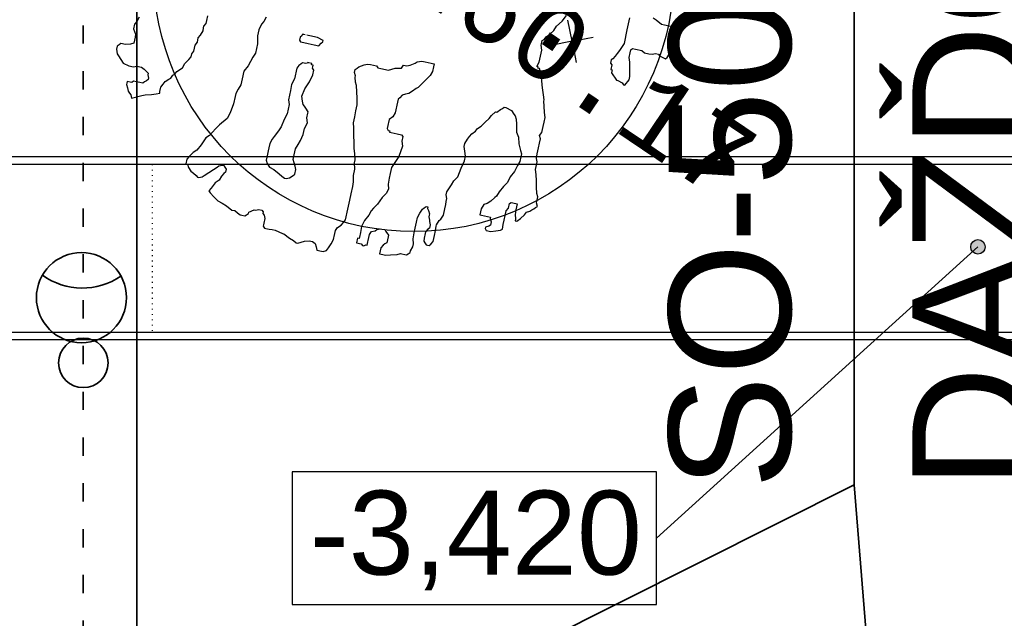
# Model space of a CAD drawing. Extents: x 4743276 to 9726129, y -4307434 to -1665362.
# Tile 100 of 121: x 4860835 to 4867288, y -1805504 to -1801582. Entities that reach past the tile are written whole.
import ezdxf
from ezdxf.enums import TextEntityAlignment as Align

# ---------------------------------------------------------------- set-up
doc = ezdxf.new("R2010")
doc.units = 0
doc.header["$MEASUREMENT"] = 0
doc.linetypes.add('ACAD_ISO03W100', pattern=[30, 12, -18])
doc.linetypes.add('ACAD_ISO07W100', pattern=[3.5, 0.5, -3])
doc.layers.get('0').update_dxf_attribs({"linetype": 'CONTINUOUS'})
doc.layers.get('Defpoints').update_dxf_attribs({"color": 61, "linetype": 'CONTINUOUS'})
for name, color, linetype in [('-_48_-', 76, 'CONTINUOUS'), ('body', 7, 'CONTINUOUS'), ('KÓTY', 4, 'CONTINUOUS'), ('siete', 6, 'CONTINUOUS'), ('TENKÁ', 7, 'CONTINUOUS'), ('Výšky', 64, 'CONTINUOUS'), ('ZARIADOVACIE', 144, 'CONTINUOUS')]:
    doc.layers.add(name, color=color, linetype=linetype)
doc.styles.add('ARIAL', font='arial.ttf')
doc.styles.add('MONOTXT', font='MONOTXT', dxfattribs={"height": 0.2})
doc.styles.add('styl1', font='arial.ttf')
doc.styles.add('Style-Arial', font='arial.ttf')
doc.dimstyles.new('STANDARD 200', dxfattribs={"dimtxt": 600, "dimasz": 700, "dimexe": 10, "dimexo": 200, "dimgap": 100, "dimtad": 1, "dimdsep": 46, "dimlunit": 6, "dimtxsty": 'Style-Arial', "dimblk": 'ARCHTICK', "dimblk1": 'OBLIQUE', "dimblk2": 'ARCHTICK', "dimcen": 2.5, "dimse1": 1, "dimse2": 1, "dimadec": 0, "dimazin": 0, "dimtfac": 1, "dimtmove": 1, "dimatfit": 3, "dimldrblk": 'OBLIQUE', "dimfxl": 1, "dimtolj": 1, "dimtzin": 0, "dimarcsym": 0})

# ---------------------------------------------------------------- blocks, each defined once
blk = doc.blocks.new('St4b')
at = {"linetype": 'Continuous'}
for p, q in [((-527.8, 852.5), (-539.4, 840.9)), ((-522, 858.3), (-527.8, 852.5)), ((-504.6, 864.2), (-522, 858.3)), ((-493, 864.2), (-504.6, 864.2)), ((-493, 864.2), (-493, 864.2)), ((-487.2, 858.3), (-493, 864.2)), ((-481.4, 852.5), (-487.2, 858.3)), ((-481.4, 835.2), (-481.4, 852.5)), ((-551, 829.4), (-556.8, 806.1)), ((-539.4, 840.9), (-551, 829.4)), ((-551, 829.4), (-551, 829.4)), ((-475.6, 817.7), (-481.4, 835.2)), ((-469.8, 806.1), (-475.6, 817.7)), ((-417.6, 817.7), (-435, 806.1)), ((-400.2, 817.7), (-417.6, 817.7)), ((-388.6, 811.9), (-400.2, 817.7)), ((-371.2, 806.1), (-388.6, 811.9)), ((-661.2, 777.2), (-672.8, 771.3)), ((-655.4, 783), (-661.2, 777.2)), ((-661.2, 777.2), (-661.2, 777.2)), ((-649.6, 788.8), (-655.4, 783)), ((-638, 794.5), (-649.6, 788.8)), ((-626.4, 800.3), (-638, 794.5)), ((-620.6, 800.3), (-626.4, 800.3)), ((-614.8, 800.3), (-620.6, 800.3)), ((-614.8, 788.8), (-614.8, 800.3)), ((-614.8, 783), (-614.8, 788.8)), ((-609, 777.2), (-614.8, 783)), ((-609, 765.5), (-609, 777.2)), ((-556.8, 806.1), (-556.8, 788.8)), ((-556.8, 788.8), (-551, 777.2)), ((-551, 777.2), (-551, 759.7)), ((-458.2, 806.1), (-469.8, 806.1)), ((-446.6, 806.1), (-458.2, 806.1)), ((-435, 806.1), (-446.6, 806.1)), ((-672.8, 771.3), (-655.4, 736.5)), ((-655.4, 736.5), (-649.6, 724.9)), ((-609, 759.7), (-609, 765.5)), ((-609, 753.9), (-609, 759.7)), ((-609, 742.4), (-609, 753.9)), ((-603.2, 736.5), (-609, 742.4)), ((-609, 742.4), (-609, 742.4)), ((-597.4, 730.7), (-603.2, 736.5)), ((-556.8, 748.2), (-568.4, 730.7)), ((-551, 759.7), (-556.8, 748.2)), ((-649.6, 724.9), (-643.8, 701.8)), ((-649.6, 724.9), (-649.6, 724.9)), ((-643.8, 701.8), (-638, 684.3)), ((-597.4, 730.7), (-597.4, 730.7)), ((-591.6, 724.9), (-597.4, 730.7)), ((-585.8, 724.9), (-591.6, 724.9)), ((-574.2, 730.7), (-585.8, 724.9)), ((-568.4, 730.7), (-574.2, 730.7)), ((-638, 684.3), (-632.2, 672.7)), ((-638, 684.3), (-638, 684.3)), ((-632.2, 672.7), (-626.4, 672.7)), ((-626.4, 672.7), (-614.8, 672.7)), ((-614.8, 672.7), (-609, 672.7)), ((-609, 672.7), (-597.4, 666.9)), ((-597.4, 666.9), (-585.8, 661.2)), ((-585.8, 661.2), (-574.2, 649.5)), ((-574.2, 649.5), (-568.4, 643.7)), ((-568.4, 643.7), (-556.8, 637.9)), ((-556.8, 637.9), (-551, 632.1)), ((-551, 632.1), (-539.4, 626.3)), ((-539.4, 626.3), (-522, 609)), ((-522, 609), (-504.6, 603.2)), ((-504.6, 603.2), (-487.2, 591.5)), ((-487.2, 591.5), (-475.6, 585.7)), ((-475.6, 585.7), (-464, 585.7)), ((-464, 585.7), (-452.4, 579.9)), ((-452.4, 579.9), (-440.8, 579.9)), ((-440.8, 579.9), (-429.2, 579.9)), ((-429.2, 579.9), (-417.6, 574.2)), ((-417.6, 574.2), (-400.2, 574.2)), ((-400.2, 574.2), (-388.6, 568.4)), ((-388.6, 568.4), (-371.2, 562.5)), ((-371.2, 562.5), (-359.6, 562.5)), ((-359.6, 562.5), (-353.8, 562.5)), ((-353.8, 562.5), (-342.2, 556.7)), ((-342.2, 556.7), (-330.6, 556.7)), ((-330.6, 556.7), (-313.2, 556.7)), ((-870, 516.2), (-881.6, 510.3)), ((-870, 522), (-870, 516.2)), ((-864.2, 522), (-870, 522)), ((-858.4, 522), (-864.2, 522)), ((-852.6, 522), (-858.4, 522)), ((-841, 516.2), (-852.6, 522)), ((-823.6, 504.5), (-841, 516.2)), ((-899, 487.2), (-904.8, 475.5)), ((-893.2, 498.7), (-899, 487.2)), ((-881.6, 510.3), (-893.2, 498.7)), ((-812, 492.9), (-823.6, 504.5)), ((-788.8, 481.4), (-812, 492.9)), ((-759.8, 469.7), (-788.8, 481.4)), ((-904.8, 475.5), (-910.6, 469.7)), ((-910.6, 469.7), (-910.6, 463.9)), ((-910.6, 463.9), (-904.8, 452.3)), ((-904.8, 452.3), (-899, 446.6)), ((-899, 446.6), (-870, 417.5)), ((-748.2, 458.1), (-759.8, 469.7)), ((-719.2, 440.8), (-748.2, 458.1)), ((-957, 411.7), (-968.6, 394.4)), ((-951.2, 417.5), (-957, 411.7)), ((-939.6, 411.7), (-951.2, 417.5)), ((-928, 406), (-939.6, 411.7)), ((-916.4, 400.2), (-928, 406)), ((-870, 417.5), (-858.4, 406)), ((-858.4, 406), (-852.6, 400.2)), ((-701.8, 429.2), (-719.2, 440.8)), ((-672.8, 406), (-701.8, 429.2)), ((-649.6, 400.2), (-672.8, 406)), ((-980.2, 376.9), (-986, 359.6)), ((-968.6, 394.4), (-980.2, 376.9)), ((-904.8, 388.5), (-916.4, 400.2)), ((-887.4, 382.7), (-904.8, 388.5)), ((-875.8, 376.9), (-887.4, 382.7)), ((-870, 371.1), (-875.8, 376.9)), ((-858.4, 371.1), (-870, 371.1)), ((-852.6, 376.9), (-858.4, 371.1)), ((-852.6, 400.2), (-846.8, 388.5)), ((-846.8, 382.7), (-852.6, 376.9)), ((-846.8, 388.5), (-846.8, 382.7)), ((-614.8, 394.4), (-649.6, 400.2)), ((-585.8, 394.4), (-614.8, 394.4)), ((-574.2, 394.4), (-585.8, 394.4)), ((-556.8, 388.5), (-574.2, 394.4)), ((-539.4, 382.7), (-556.8, 388.5)), ((-516.2, 382.7), (-539.4, 382.7)), ((-487.2, 382.7), (-516.2, 382.7)), ((-464, 371.1), (-487.2, 382.7)), ((-446.6, 365.3), (-464, 371.1)), ((-991.8, 342.2), (-1003.4, 319)), ((-986, 359.6), (-991.8, 342.2)), ((-429.2, 359.6), (-446.6, 365.3)), ((-411.8, 353.8), (-429.2, 359.6)), ((-394.4, 353.8), (-411.8, 353.8)), ((-377, 353.8), (-394.4, 353.8)), ((-348, 359.6), (-377, 353.8)), ((-324.8, 359.6), (-348, 359.6)), ((-301.6, 353.8), (-324.8, 359.6)), ((-290, 348), (-301.6, 353.8)), ((-272.6, 342.2), (-290, 348)), ((-1009.2, 295.7), (-1015, 284.1)), ((-1003.4, 307.4), (-1009.2, 295.7)), ((-1003.4, 319), (-1003.4, 307.4)), ((-1015, 284.1), (-1015, 278.3)), ((-1015, 278.3), (-1015, 266.8)), ((-1015, 266.8), (-1009.2, 261)), ((-1009.2, 261), (-1003.4, 255.2)), ((-1003.4, 255.2), (-997.6, 255.2)), ((-997.6, 255.2), (-986, 237.7)), ((-986, 237.7), (-986, 232)), ((-986, 232), (-980.2, 220.4)), ((-806.2, 226.2), (-817.8, 214.5)), ((-794.6, 232), (-806.2, 226.2)), ((-771.4, 232), (-794.6, 232)), ((-759.8, 232), (-771.4, 232)), ((-748.2, 232), (-759.8, 232)), ((-730.8, 232), (-748.2, 232)), ((-713.4, 226.2), (-730.8, 232)), ((-701.8, 220.4), (-713.4, 226.2)), ((-1038.2, 191.3), (-1044, 185.6)), ((-1044, 185.6), (-1044, 179.8)), ((-1032.4, 191.3), (-1038.2, 191.3)), ((-1020.8, 191.3), (-1032.4, 191.3)), ((-1015, 191.3), (-1020.8, 191.3)), ((-1009.2, 191.3), (-1015, 191.3)), ((-997.6, 197.1), (-1009.2, 191.3)), ((-991.8, 202.9), (-997.6, 197.1)), ((-986, 202.9), (-991.8, 202.9)), ((-980.2, 208.7), (-986, 202.9)), ((-980.2, 220.4), (-980.2, 208.7)), ((-823.6, 197.1), (-835.2, 174)), ((-817.8, 214.5), (-823.6, 197.1)), ((-678.6, 208.7), (-701.8, 220.4)), ((-661.2, 202.9), (-678.6, 208.7)), ((-632.2, 197.1), (-661.2, 202.9)), ((-609, 191.3), (-632.2, 197.1)), ((-591.6, 191.3), (-609, 191.3)), ((-574.2, 191.3), (-591.6, 191.3)), ((-556.8, 197.1), (-574.2, 191.3)), ((-539.4, 197.1), (-556.8, 197.1)), ((-522, 197.1), (-539.4, 197.1)), ((-498.8, 197.1), (-522, 197.1)), ((-475.6, 191.3), (-498.8, 197.1)), ((-464, 191.3), (-475.6, 191.3)), ((-446.6, 191.3), (-464, 191.3)), ((-435, 191.3), (-446.6, 191.3)), ((-423.4, 185.6), (-435, 191.3)), ((-417.6, 179.8), (-423.4, 185.6)), ((-330.6, 202.9), (-336.4, 197.1)), ((-336.4, 197.1), (-336.4, 185.6)), ((-336.4, 185.6), (-336.4, 168.2)), ((-319, 202.9), (-330.6, 202.9)), ((-313.2, 197.1), (-319, 202.9)), ((-307.4, 197.1), (-313.2, 197.1)), ((-307.4, 191.3), (-307.4, 197.1)), ((-307.4, 185.6), (-307.4, 191.3)), ((-1044, 179.8), (-1044, 168.2)), ((-1044, 168.2), (-1044, 156.5)), ((-1044, 156.5), (-1044, 145)), ((-841, 162.3), (-846.8, 150.7)), ((-846.8, 150.7), (-846.8, 145)), ((-835.2, 174), (-841, 162.3)), ((-551, 145), (-533.6, 150.7)), ((-533.6, 150.7), (-504.6, 145)), ((-411.8, 174), (-417.6, 179.8)), ((-411.8, 168.2), (-411.8, 174)), ((-411.8, 162.3), (-411.8, 168.2)), ((-406, 150.7), (-411.8, 162.3)), ((-406, 150.7), (-406, 156.5)), ((-406, 139.2), (-406, 150.7)), ((-406, 139.2), (-406, 150.7)), ((-336.4, 168.2), (-336.4, 145)), ((-307.4, 174), (-307.4, 179.8)), ((-307.4, 162.3), (-307.4, 174)), ((-307.4, 156.5), (-307.4, 162.3)), ((-307.4, 139.2), (-307.4, 156.5)), ((-1044, 145), (-1049.8, 115.9)), ((-1049.8, 115.9), (-1049.8, 110.1)), ((-846.8, 145), (-841, 133.4)), ((-841, 133.4), (-829.4, 121.7)), ((-829.4, 121.7), (-823.6, 115.9)), ((-823.6, 115.9), (-806.2, 115.9)), ((-806.2, 115.9), (-794.6, 121.7)), ((-794.6, 121.7), (-771.4, 133.4)), ((-771.4, 133.4), (-754, 133.4)), ((-754, 133.4), (-730.8, 133.4)), ((-730.8, 133.4), (-713.4, 127.5)), ((-713.4, 127.5), (-696, 121.7)), ((-696, 121.7), (-672.8, 115.9)), ((-672.8, 115.9), (-649.6, 115.9)), ((-649.6, 115.9), (-626.4, 110.1)), ((-626.4, 110.1), (-609, 115.9)), ((-609, 115.9), (-591.6, 115.9)), ((-591.6, 115.9), (-585.8, 115.9)), ((-585.8, 115.9), (-574.2, 127.5)), ((-574.2, 127.5), (-568.4, 133.4)), ((-568.4, 133.4), (-562.6, 139.2)), ((-562.6, 139.2), (-551, 145)), ((-504.6, 145), (-475.6, 133.4)), ((-475.6, 133.4), (-446.6, 127.5)), ((-446.6, 127.5), (-429.2, 127.5)), ((-429.2, 127.5), (-423.4, 133.4)), ((-423.4, 133.4), (-417.6, 133.4)), ((-417.6, 133.4), (-411.8, 133.4)), ((-411.8, 139.2), (-406, 139.2)), ((-411.8, 133.4), (-411.8, 139.2)), ((-336.4, 145), (-336.4, 127.5)), ((-336.4, 127.5), (-324.8, 121.7)), ((-324.8, 121.7), (-319, 115.9)), ((-319, 115.9), (-313.2, 115.9)), ((-313.2, 115.9), (-307.4, 139.2)), ((-1061.4, 87), (-1067.2, 69.5)), ((-1049.8, 110.1), (-1061.4, 87)), ((-1067.2, 69.5), (-1073, 58)), ((-1073, 58), (-1073, 52.2)), ((-1073, 52.2), (-1067.2, 40.5)), ((-1067.2, 40.5), (-1061.4, 28.9)), ((-1061.4, 28.9), (-1055.6, 11.6)), ((-1055.6, 0), (-1061.4, -11.7)), ((-1055.6, 11.6), (-1055.6, 5.8)), ((-1055.6, 5.8), (-1055.6, 0)), ((-1073, -17.5), (-1084.6, -23.3)), ((-1084.6, -23.3), (-1084.6, -40.7)), ((-1061.4, -11.7), (-1073, -17.5)), ((-452.4, -40.7), (-440.8, -34.8)), ((-440.8, -34.8), (-423.4, -29)), ((-423.4, -29), (-417.6, -29)), ((-417.6, -29), (-406, -23.3)), ((-406, -23.3), (-394.4, -23.3)), ((-394.4, -23.3), (-388.6, -29)), ((-388.6, -29), (-382.8, -34.8)), ((-382.8, -34.8), (-371.2, -52.3)), ((-1084.6, -40.7), (-1084.6, -46.5)), ((-1084.6, -46.5), (-1078.8, -58.1)), ((-1078.8, -58.1), (-1067.2, -63.9)), ((-1067.2, -63.9), (-1049.8, -69.6)), ((-1049.8, -69.6), (-1032.4, -75.4)), ((-661.2, -75.4), (-638, -69.6)), ((-638, -69.6), (-609, -63.9)), ((-609, -63.9), (-591.6, -58.1)), ((-591.6, -58.1), (-568.4, -58.1)), ((-568.4, -58.1), (-545.2, -58.1)), ((-545.2, -58.1), (-522, -58.1)), ((-522, -58.1), (-498.8, -52.3)), ((-498.8, -52.3), (-475.6, -46.5)), ((-475.6, -46.5), (-452.4, -40.7)), ((-371.2, -52.3), (-365.4, -63.9)), ((-365.4, -63.9), (-365.4, -75.4)), ((-1032.4, -75.4), (-1026.6, -75.4)), ((-1026.6, -75.4), (-1020.8, -75.4)), ((-1020.8, -75.4), (-1009.2, -75.4)), ((-1009.2, -75.4), (-997.6, -75.4)), ((-997.6, -75.4), (-986, -81.2)), ((-986, -81.2), (-974.4, -92.9)), ((-974.4, -92.9), (-962.8, -98.7)), ((-962.8, -98.7), (-951.2, -104.5)), ((-951.2, -104.5), (-910.6, -104.5)), ((-910.6, -104.5), (-887.4, -104.5)), ((-887.4, -104.5), (-875.8, -104.5)), ((-875.8, -104.5), (-852.6, -104.5)), ((-852.6, -104.5), (-823.6, -104.5)), ((-823.6, -104.5), (-806.2, -104.5)), ((-806.2, -104.5), (-783, -98.7)), ((-783, -98.7), (-759.8, -98.7)), ((-759.8, -98.7), (-736.6, -92.9)), ((-736.6, -92.9), (-725, -92.9)), ((-725, -92.9), (-701.8, -87)), ((-701.8, -87), (-684.4, -81.2)), ((-684.4, -81.2), (-661.2, -75.4)), ((-365.4, -98.7), (-371.2, -104.5)), ((-371.2, -104.5), (-371.2, -116)), ((-365.4, -75.4), (-365.4, -98.7)), ((-371.2, -116), (-371.2, -145.1)), ((-371.2, -145.1), (-365.4, -156.6)), ((-1026.6, -179.9), (-1032.4, -185.7)), ((-1026.6, -162.4), (-1026.6, -168.2)), ((-1020.8, -162.4), (-1026.6, -162.4)), ((-1026.6, -168.2), (-1026.6, -174)), ((-1026.6, -174), (-1026.6, -179.9)), ((-1015, -162.4), (-1020.8, -162.4)), ((-1009.2, -162.4), (-1015, -162.4)), ((-1009.2, -168.2), (-1009.2, -162.4)), ((-1003.4, -168.2), (-1009.2, -168.2)), ((-986, -168.2), (-1003.4, -168.2)), ((-962.8, -168.2), (-986, -168.2)), ((-939.6, -174), (-962.8, -168.2)), ((-916.4, -185.7), (-939.6, -174)), ((-365.4, -156.6), (-359.6, -168.2)), ((-359.6, -168.2), (-353.8, -191.5)), ((-1032.4, -185.7), (-1032.4, -191.5)), ((-1032.4, -191.5), (-1026.6, -197.2)), ((-1026.6, -197.2), (-1026.6, -203)), ((-1026.6, -203), (-1020.8, -203)), ((-1020.8, -203), (-1015, -203)), ((-1015, -203), (-1009.2, -203)), ((-1009.2, -203), (-997.6, -203)), ((-997.6, -203), (-986, -203)), ((-986, -203), (-974.4, -208.8)), ((-974.4, -208.8), (-968.6, -220.5)), ((-968.6, -220.5), (-962.8, -226.3)), ((-899, -191.5), (-916.4, -185.7)), ((-887.4, -197.2), (-899, -191.5)), ((-870, -208.8), (-887.4, -197.2)), ((-841, -220.5), (-870, -208.8)), ((-823.6, -232.1), (-841, -220.5)), ((-597.4, -197.2), (-597.4, -203)), ((-591.6, -197.2), (-597.4, -197.2)), ((-597.4, -203), (-597.4, -214.7)), ((-597.4, -214.7), (-597.4, -226.3)), ((-585.8, -185.7), (-591.6, -191.5)), ((-591.6, -191.5), (-591.6, -197.2)), ((-574.2, -185.7), (-585.8, -185.7)), ((-568.4, -185.7), (-574.2, -185.7)), ((-562.6, -185.7), (-568.4, -185.7)), ((-551, -185.7), (-562.6, -185.7)), ((-539.4, -197.2), (-551, -185.7)), ((-522, -203), (-539.4, -197.2)), ((-510.4, -203), (-522, -203)), ((-493, -203), (-510.4, -203)), ((-481.4, -203), (-493, -203)), ((-469.8, -203), (-481.4, -203)), ((-464, -208.8), (-469.8, -203)), ((-452.4, -214.7), (-464, -208.8)), ((-446.6, -226.3), (-452.4, -214.7)), ((-353.8, -191.5), (-342.2, -197.2)), ((-342.2, -197.2), (-342.2, -208.8)), ((-342.2, -208.8), (-336.4, -220.5)), ((-336.4, -220.5), (-324.8, -237.9)), ((-1049.8, -255.2), (-1049.8, -261)), ((-1026.6, -255.2), (-1049.8, -255.2)), ((-1015, -261), (-1026.6, -255.2)), ((-962.8, -226.3), (-957, -237.9)), ((-957, -255.2), (-962.8, -261)), ((-957, -237.9), (-957, -243.6)), ((-957, -243.6), (-957, -255.2)), ((-806.2, -237.9), (-823.6, -232.1)), ((-788.8, -232.1), (-806.2, -237.9)), ((-765.6, -232.1), (-788.8, -232.1)), ((-748.2, -232.1), (-765.6, -232.1)), ((-725, -232.1), (-748.2, -232.1)), ((-707.6, -237.9), (-725, -232.1)), ((-696, -243.6), (-707.6, -237.9)), ((-678.6, -249.4), (-696, -243.6)), ((-638, -255.2), (-678.6, -249.4)), ((-620.6, -249.4), (-638, -255.2)), ((-603.2, -249.4), (-620.6, -249.4)), ((-597.4, -243.6), (-603.2, -249.4)), ((-597.4, -226.3), (-597.4, -243.6)), ((-440.8, -237.9), (-446.6, -226.3)), ((-429.2, -249.4), (-440.8, -237.9)), ((-417.6, -261), (-429.2, -249.4)), ((-324.8, -237.9), (-319, -243.6)), ((-319, -243.6), (-313.2, -261)), ((-1049.8, -261), (-1049.8, -278.5)), ((-1049.8, -278.5), (-1044, -295.8)), ((-1009.2, -266.9), (-1015, -261)), ((-1003.4, -272.7), (-1009.2, -266.9)), ((-991.8, -272.7), (-1003.4, -272.7)), ((-980.2, -272.7), (-991.8, -272.7)), ((-974.4, -272.7), (-980.2, -272.7)), ((-962.8, -261), (-974.4, -272.7)), ((-411.8, -266.9), (-417.6, -261)), ((-394.4, -278.5), (-411.8, -266.9)), ((-377, -290), (-394.4, -278.5)), ((-359.6, -301.7), (-377, -290)), ((-313.2, -261), (-313.2, -272.7)), ((-313.2, -272.7), (-313.2, -284.2)), ((-313.2, -284.2), (-313.2, -295.8)), ((-1044, -295.8), (-1038.2, -319.1)), ((-1038.2, -319.1), (-1032.4, -330.6)), ((-1032.4, -330.6), (-1032.4, -336.4)), ((-342.2, -307.5), (-359.6, -301.7)), ((-324.8, -307.5), (-342.2, -307.5)), ((-313.2, -307.5), (-324.8, -307.5)), ((-313.2, -295.8), (-313.2, -301.7)), ((-313.2, -301.7), (-313.2, -307.5)), ((-1032.4, -336.4), (-1032.4, -348)), ((-1032.4, -348), (-1032.4, -353.9)), ((-1032.4, -353.9), (-1026.6, -359.7)), ((-1026.6, -359.7), (-1020.8, -365.5)), ((-1020.8, -365.5), (-1015, -365.5)), ((-1015, -365.5), (-997.6, -371.2)), ((-986, -371.2), (-968.6, -365.5)), ((-968.6, -365.5), (-945.4, -365.5)), ((-945.4, -365.5), (-928, -365.5)), ((-928, -365.5), (-904.8, -365.5)), ((-904.8, -365.5), (-887.4, -365.5)), ((-887.4, -365.5), (-870, -371.2)), ((-997.6, -371.2), (-986, -371.2)), ((-870, -371.2), (-852.6, -377)), ((-852.6, -400.3), (-864.2, -406.1)), ((-852.6, -377), (-846.8, -382.8)), ((-846.8, -394.5), (-852.6, -400.3)), ((-846.8, -382.8), (-841, -388.7)), ((-841, -394.5), (-846.8, -394.5)), ((-841, -388.7), (-841, -394.5)), ((-974.4, -411.8), (-980.2, -417.6)), ((-980.2, -417.6), (-980.2, -423.4)), ((-980.2, -423.4), (-980.2, -429.2)), ((-980.2, -429.2), (-974.4, -435)), ((-968.6, -406.1), (-974.4, -411.8)), ((-974.4, -435), (-962.8, -440.9)), ((-957, -406.1), (-968.6, -406.1)), ((-962.8, -440.9), (-951.2, -440.9)), ((-939.6, -406.1), (-957, -406.1)), ((-951.2, -440.9), (-939.6, -440.9)), ((-933.8, -406.1), (-939.6, -406.1)), ((-939.6, -440.9), (-933.8, -440.9)), ((-922.2, -411.8), (-933.8, -406.1)), ((-933.8, -440.9), (-928, -440.9)), ((-928, -440.9), (-904.8, -440.9)), ((-916.4, -417.6), (-922.2, -411.8)), ((-910.6, -417.6), (-916.4, -417.6)), ((-904.8, -417.6), (-910.6, -417.6)), ((-893.2, -411.8), (-904.8, -417.6)), ((-904.8, -440.9), (-899, -440.9)), ((-899, -440.9), (-881.6, -446.7)), ((-887.4, -411.8), (-893.2, -411.8)), ((-875.8, -406.1), (-887.4, -411.8)), ((-870, -406.1), (-875.8, -406.1)), ((-864.2, -406.1), (-870, -406.1)), ((-881.6, -446.7), (-875.8, -452.5)), ((-875.8, -452.5), (-858.4, -458.2)), ((-858.4, -458.2), (-835.2, -458.2)), ((-835.2, -458.2), (-817.8, -458.2)), ((-817.8, -458.2), (-806.2, -458.2)), ((-806.2, -458.2), (-794.6, -458.2)), ((-794.6, -458.2), (-783, -452.5)), ((-783, -452.5), (-771.4, -452.5)), ((-771.4, -452.5), (-742.4, -464)), ((-742.4, -464), (-725, -469.8)), ((-725, -469.8), (-707.6, -481.5)), ((-707.6, -481.5), (-672.8, -487.3)), ((-672.8, -487.3), (-643.8, -493.1)), ((-643.8, -493.1), (-626.4, -493.1)), ((-626.4, -493.1), (-609, -487.3)), ((-609, -487.3), (-591.6, -481.5)), ((-591.6, -481.5), (-580, -481.5)), ((-580, -481.5), (-562.6, -487.3)), ((-562.6, -487.3), (-551, -493.1)), ((-551, -493.1), (-539.4, -498.8)), ((-539.4, -498.8), (-527.8, -510.4)), ((-527.8, -510.4), (-516.2, -516.2)), ((-516.2, -516.2), (-504.6, -527.9)), ((-504.6, -527.9), (-487.2, -539.5)), ((-487.2, -539.5), (-469.8, -551)), ((-469.8, -551), (-458.2, -556.8)), ((-458.2, -556.8), (-440.8, -568.5)), ((-440.8, -568.5), (-440.8, -574.3)), ((-440.8, -574.3), (-429.2, -585.8)), ((-429.2, -585.8), (-423.4, -591.6)), ((-875.8, -620.7), (-881.6, -626.4)), ((-870, -620.7), (-875.8, -620.7)), ((-864.2, -632.2), (-870, -620.7)), ((-817.8, -591.6), (-829.4, -591.6)), ((-829.4, -591.6), (-829.4, -597.4)), ((-829.4, -597.4), (-829.4, -609)), ((-829.4, -609), (-829.4, -620.7)), ((-829.4, -620.7), (-829.4, -632.2)), ((-806.2, -591.6), (-817.8, -591.6)), ((-788.8, -597.4), (-806.2, -591.6)), ((-783, -609), (-788.8, -597.4)), ((-771.4, -620.7), (-783, -609)), ((-754, -632.2), (-771.4, -620.7)), ((-423.4, -591.6), (-417.6, -597.4)), ((-417.6, -603.2), (-423.4, -626.4)), ((-417.6, -597.4), (-417.6, -603.2)), ((-881.6, -626.4), (-881.6, -643.8)), ((-881.6, -643.8), (-875.8, -661.3)), ((-875.8, -661.3), (-870, -678.6)), ((-858.4, -638), (-864.2, -632.2)), ((-846.8, -638), (-858.4, -638)), ((-835.2, -632.2), (-846.8, -638)), ((-829.4, -632.2), (-835.2, -632.2)), ((-748.2, -638), (-754, -632.2)), ((-730.8, -643.8), (-748.2, -638)), ((-707.6, -655.5), (-730.8, -643.8)), ((-690.2, -667.1), (-707.6, -655.5)), ((-498.8, -661.3), (-516.2, -672.8)), ((-469.8, -655.5), (-498.8, -661.3)), ((-452.4, -649.7), (-469.8, -655.5)), ((-440.8, -643.8), (-452.4, -649.7)), ((-435, -638), (-440.8, -643.8)), ((-423.4, -626.4), (-435, -638)), ((-870, -678.6), (-864.2, -684.4)), ((-864.2, -684.4), (-846.8, -684.4)), ((-846.8, -684.4), (-829.4, -684.4)), ((-829.4, -684.4), (-812, -684.4)), ((-812, -684.4), (-794.6, -684.4)), ((-794.6, -684.4), (-783, -690.2)), ((-783, -690.2), (-765.6, -690.2)), ((-765.6, -690.2), (-759.8, -696)), ((-759.8, -696), (-759.8, -713.4)), ((-667, -672.8), (-690.2, -667.1)), ((-643.8, -684.4), (-667, -672.8)), ((-620.6, -690.2), (-643.8, -684.4)), ((-603.2, -696), (-620.6, -690.2)), ((-585.8, -696), (-603.2, -696)), ((-574.2, -696), (-585.8, -696)), ((-562.6, -690.2), (-574.2, -696)), ((-539.4, -678.6), (-562.6, -690.2)), ((-516.2, -672.8), (-539.4, -678.6)), ((-261, -701.9), (-249.4, -696)), ((-249.4, -696), (-249.4, -690.2)), ((-249.4, -690.2), (-243.6, -690.2)), ((-243.6, -684.4), (-226.2, -690.2)), ((-243.6, -690.2), (-243.6, -684.4)), ((-226.2, -690.2), (-203, -690.2)), ((-203, -690.2), (-179.8, -690.2)), ((-179.8, -690.2), (-162.4, -684.4)), ((-162.4, -684.4), (-156.6, -684.4)), ((-156.6, -684.4), (-145, -684.4)), ((-145, -684.4), (-139.2, -690.2)), ((-139.2, -690.2), (-127.6, -696)), ((-127.6, -696), (-116, -707.7)), ((-823.6, -725), (-823.6, -730.8)), ((-817.8, -725), (-823.6, -725)), ((-823.6, -730.8), (-812, -742.5)), ((-800.4, -719.2), (-817.8, -725)), ((-794.6, -719.2), (-800.4, -719.2)), ((-788.8, -719.2), (-794.6, -719.2)), ((-783, -719.2), (-788.8, -719.2)), ((-771.4, -719.2), (-783, -719.2)), ((-759.8, -719.2), (-771.4, -719.2)), ((-759.8, -713.4), (-759.8, -719.2)), ((-359.6, -736.7), (-342.2, -730.8)), ((-342.2, -730.8), (-324.8, -725)), ((-324.8, -725), (-307.4, -719.2)), ((-307.4, -719.2), (-290, -713.4)), ((-290, -713.4), (-272.6, -707.7)), ((-272.6, -707.7), (-266.8, -707.7)), ((-266.8, -707.7), (-261, -701.9)), ((-116, -707.7), (-98.6, -719.2)), ((-98.6, -719.2), (-81.2, -725)), ((-81.2, -725), (-58, -742.5)), ((-812, -742.5), (-794.6, -754.1)), ((-794.6, -754.1), (-783, -759.8)), ((-783, -759.8), (-777.2, -771.4)), ((-777.2, -771.4), (-771.4, -777.2)), ((-684.4, -777.2), (-661.2, -771.4)), ((-661.2, -771.4), (-638, -765.6)), ((-638, -765.6), (-620.6, -759.8)), ((-620.6, -759.8), (-609, -759.8)), ((-609, -759.8), (-591.6, -759.8)), ((-591.6, -759.8), (-580, -754.1)), ((-580, -754.1), (-562.6, -754.1)), ((-562.6, -754.1), (-551, -754.1)), ((-551, -754.1), (-539.4, -754.1)), ((-539.4, -754.1), (-522, -754.1)), ((-522, -754.1), (-504.6, -754.1)), ((-504.6, -754.1), (-493, -748.3)), ((-493, -748.3), (-481.4, -754.1)), ((-481.4, -754.1), (-458.2, -754.1)), ((-458.2, -754.1), (-440.8, -754.1)), ((-440.8, -754.1), (-423.4, -754.1)), ((-423.4, -754.1), (-406, -748.3)), ((-406, -748.3), (-382.8, -742.5)), ((-382.8, -742.5), (-365.4, -736.7)), ((-365.4, -736.7), (-359.6, -736.7)), ((-58, -742.5), (-34.8, -754.1)), ((-771.4, -777.2), (-765.6, -783.1)), ((-765.6, -783.1), (-759.8, -788.9)), ((-759.8, -788.9), (-754, -794.7)), ((-754, -794.7), (-742.4, -788.9)), ((-742.4, -788.9), (-736.6, -788.9)), ((-736.6, -788.9), (-719.2, -788.9)), ((-719.2, -788.9), (-707.6, -783.1)), ((-707.6, -783.1), (-684.4, -777.2)), ((-174, -951.2), (-179.8, -957.1)), ((-168.2, -951.2), (-174, -951.2)), ((-162.4, -951.2), (-168.2, -951.2)), ((-156.6, -957.1), (-162.4, -951.2)), ((-232, -991.9), (-237.8, -1009.3)), ((-208.8, -962.9), (-232, -986)), ((-232, -986), (-232, -991.9)), ((-203, -962.9), (-208.8, -962.9)), ((-197.2, -962.9), (-203, -962.9)), ((-197.2, -957.1), (-197.2, -962.9)), ((-179.8, -957.1), (-197.2, -957.1)), ((-145, -962.9), (-156.6, -957.1)), ((-133.4, -968.7), (-145, -962.9)), ((-121.8, -974.4), (-133.4, -968.7)), ((-92.8, -986), (-121.8, -974.4)), ((-40.6, -986), (-92.8, -986)), ((5.8, -986), (-40.6, -986)), ((-237.8, -1009.3), (-243.6, -1015)), ((-243.6, -1015), (-243.6, -1020.8)), ((-243.6, -1020.8), (-220.4, -1032.4)), ((-208.8, -1032.4), (-179.8, -1026.6)), ((-179.8, -1026.6), (-156.6, -1020.8)), ((-156.6, -1020.8), (-139.2, -1015)), ((-139.2, -1015), (-121.8, -1015)), ((-121.8, -1015), (-110.2, -1015)), ((-110.2, -1015), (-104.4, -1020.8)), ((-104.4, -1020.8), (-104.4, -1032.4)), ((-220.4, -1032.4), (-208.8, -1032.4)), ((-104.4, -1055.7), (-110.2, -1067.2)), ((-104.4, -1032.4), (-104.4, -1038.2)), ((-104.4, -1038.2), (-104.4, -1049.9)), ((-104.4, -1049.9), (-104.4, -1055.7)), ((-110.2, -1067.2), (-110.2, -1084.7)), ((-110.2, -1084.7), (-110.2, -1096.3)), ((-110.2, -1096.3), (-104.4, -1107.8)), ((5.8, -1107.8), (17.4, -1084.7)), ((17.4, -1084.7), (23.2, -1073)), ((-110.2, -1125.2), (-116, -1148.4)), ((-104.4, -1119.4), (-110.2, -1125.2)), ((-104.4, -1107.8), (-104.4, -1119.4)), ((5.8, -1119.4), (5.8, -1107.8)), ((5.8, -1136.9), (5.8, -1119.4)), ((5.8, -1148.4), (5.8, -1136.9)), ((-116, -1148.4), (-110.2, -1154.2)), ((-110.2, -1154.2), (-92.8, -1160)), ((-92.8, -1160), (-75.4, -1165.9)), ((-75.4, -1165.9), (-52.2, -1165.9)), ((-52.2, -1165.9), (-11.6, -1160)), ((-11.6, -1160), (0, -1154.2)), ((0, -1154.2), (5.8, -1148.4))]:
    blk.add_line(p, q, dxfattribs=at)
blk = doc.blocks.new('_ArchTick')
at = {"color": 0, "linetype": 'ByBlock', "const_width": 0.15}
blk.add_lwpolyline([(-0.5, -0.5), (0.5, 0.5)], dxfattribs=at)
blk = doc.blocks.new('*D41313')
at = {"layer": 'Defpoints', "color": 0}
for p in [(4868313.8, -1788360.5), (4857372, -1820250.5), (4868313.8, -1820250.5)]:
    blk.add_point(p, dxfattribs=at)
at = {"layer": 'ZARIADOVACIE', "color": 0, "lineweight": -2}
blk.add_line((4857372, -1788360.5), (4857372, -1820250.5), dxfattribs=at)
at = {"layer": 'ZARIADOVACIE', "color": 0, "linetype": 'ByBlock', "lineweight": -2, "xscale": 700, "yscale": 700, "zscale": 700}
for p, rotation in [((4857372, -1788360.5), 90), ((4857372, -1820250.5), 270)]:
    blk.add_blockref('_ArchTick', p, dxfattribs=dict(at, rotation=rotation))
at = {"layer": 'ZARIADOVACIE', "color": 0, "insert": (4856946.5, -1805117.5), "char_height": 600, "attachment_point": 5, "rotation": 90, "style": 'Style-Arial'}
blk.add_mtext('\\A1;31ﾠ890', dxfattribs=at)
blk = doc.blocks.new('_OBLIQUE')
at = {"color": 0, "linetype": 'ByBlock'}
blk.add_line((-0.5, -0.5), (0.5, 0.5), dxfattribs=at)

msp = doc.modelspace()

# ---------------------------------------------------------------- hatches: boundary and pattern name
at = {"layer": 'KÓTY'}
h = msp.add_hatch(color=256, dxfattribs=at)
h.dxf.hatch_style = 1
h.paths.add_polyline_path([(4867115.663, -1803117.805, 1), (4867115.663, -1803023.286, 1)])

# ---------------------------------------------------------------- linework, layer by layer
at = {"layer": 'body', "color": 1, "linetype": 'Continuous'}
for q in [(4864428.412, -1801584.681), (4864316.573, -1801750.488), (4864594.219, -1801696.519), (4864482.38, -1801862.327)]:
    msp.add_line((4864455.396, -1801723.504), q, dxfattribs=at)
at = {"layer": 'Defpoints', "color": 2}
msp.add_circle((4863418.228, -1801265.774), 1705.16, dxfattribs=at)
at = {"layer": 'KÓTY'}
msp.add_line((4865007.799, -1804978.205), (4867115.663, -1803070.545), dxfattribs=at)
msp.add_lwpolyline([(4865007.799, -1804543.955), (4862621.272, -1804543.955), (4862621.272, -1805412.455), (4865007.799, -1805412.455)], close=True, dxfattribs=at)
msp.add_circle((4867115.663, -1803070.545), 47.26, dxfattribs=at)
at = {"layer": 'siete', "color": 55, "lineweight": 35, "ltscale": 0.8}
msp.add_line((4861603.799, -1788360.548), (4861603.799, -1811052.071), dxfattribs=at)
at = {"layer": 'siete', "linetype": 'ACAD_ISO03W100', "lineweight": 35, "ltscale": 10}
msp.add_line((4861252.12, -1793819.289), (4861252.12, -1814990.548), dxfattribs=at)
at = {"layer": 'siete', "lineweight": 35}
for centre, radius in [((4861240.049, -1803403.337), 295.22), ((4861252.12, -1803830.548), 162.321)]:
    msp.add_circle(centre, radius, dxfattribs=at)
msp.add_arc((4861245.953, -1802893.839), 446.576, 234.1414555, 304.5308279, dxfattribs=at)
at = {"layer": 'TENKÁ', "color": 30, "lineweight": 35, "ltscale": 0.25}
for p, q in [((4866304.5, -1794405), (4866304.5, -1804613.5)), ((4861603.799, -1806987.424), (4866304.5, -1804629)), ((4866304.5, -1804613.5), (4866304.5, -1804629)), ((4866304.5, -1804629), (4866681.32, -1809240.548))]:
    msp.add_line(p, q, dxfattribs=at)
at = {"layer": 'TENKÁ'}
for p, q in [((4868153.799, -1802480.548), (4856368.799, -1802480.548)), ((4868153.799, -1802530.548), (4856318.799, -1802530.548)), ((4868153.799, -1803630.548), (4856318.799, -1803630.548)), ((4868153.799, -1803680.548), (4856368.799, -1803680.548))]:
    msp.add_line(p, q, dxfattribs=at)
at = {"layer": 'TENKÁ', "linetype": 'ACAD_ISO07W100', "ltscale": 10}
msp.add_line((4861703.799, -1802530.548), (4861703.799, -1803630.548), dxfattribs=at)

# ---------------------------------------------------------------- block references
at = {"layer": '-_48_-', "xscale": 1.755, "yscale": 1.755, "zscale": 1.755, "rotation": 78.06180323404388}
msp.add_blockref('St4b', (4863137.167, -1801222.02), dxfattribs=at)

# ---------------------------------------------------------------- texts
at = {"layer": 'KÓTY', "style": 'ARIAL'}
msp.add_text('-3,420', height=550, dxfattribs=at).set_placement((4862735.982, -1805217.872))
at = {"layer": 'TENKÁ', "color": 30, "lineweight": 35, "ltscale": 0.25, "style": 'styl1'}
for s, p in [('SO-503 VONK. KANALIZÁCIA ', (4865888.935, -1804659.009)), ('DAŽĎOVÁ - ZO STRIECH', (4867485.435, -1804659.009))]:
    msp.add_text(s, height=800, rotation=90, dxfattribs=at).set_placement(p)
at = {"layer": 'Výšky', "linetype": 'Continuous', "style": 'MONOTXT'}
msp.add_text('260.17', height=500, rotation=326, dxfattribs=at).set_placement((4864356.741, -1802056.96), align=Align.CENTER)

# ---------------------------------------------------------------- dimensions: what is measured, and where the dimension line sits
at = {"layer": 'ZARIADOVACIE', "color": 7}
dim = msp.add_linear_dim(base=(4857372, -1820250.548), p1=(4868313.799, -1788360.548), p2=(4868313.799, -1820250.548), angle=270, dimstyle='STANDARD 200', override={"dimtxsty": 'Style-Arial', "dimldrblk": 'OBLIQUE'}, dxfattribs=at)
dim.commit()
dim.dimension.update_dxf_attribs({"geometry": '*D41313', "text_midpoint": (4857353, -1805117.5), "dimtype": 160})

doc.saveas('drawing.dxf')
